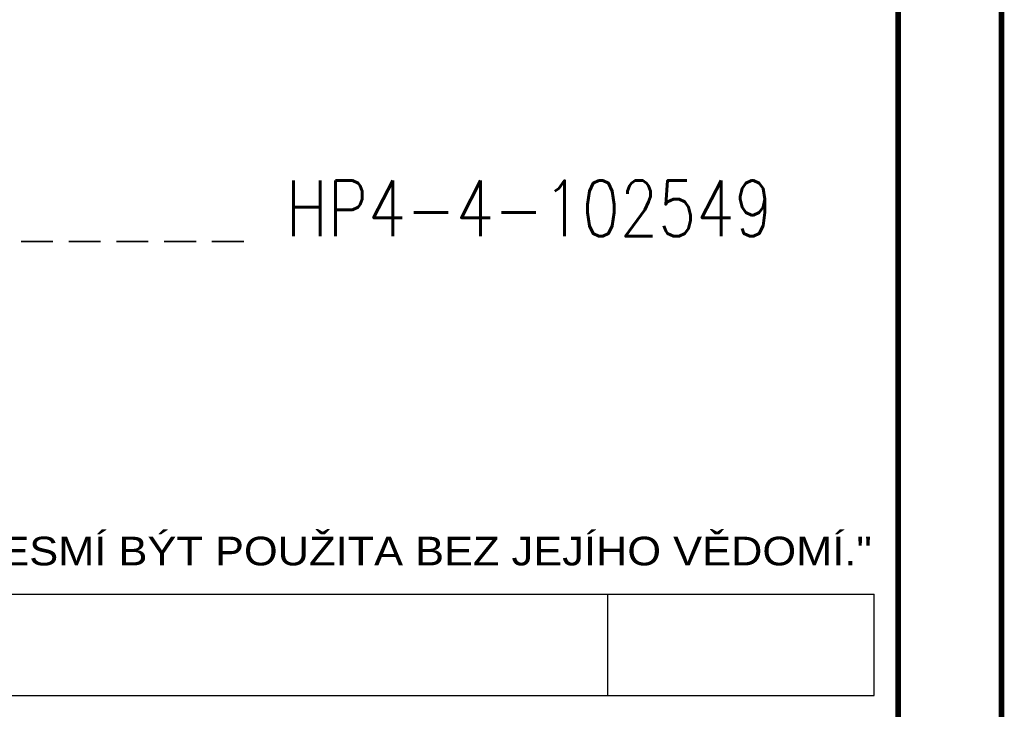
# Paper-space layout 'Layout1' of a CAD drawing. Extents: x -2 to 1033, y -36 to 596.
# Tile 35 of 56: x 779 to 841, y 90 to 133. Entities that reach past the tile are written whole.
import ezdxf
from ezdxf.enums import TextEntityAlignment as Align

# ---------------------------------------------------------------- set-up
doc = ezdxf.new("R2010")
doc.units = 0
doc.linetypes.add('SKRYTÁOK1', pattern=[3, 2, -1])
doc.layers.get('DEFPOINTS').update_dxf_attribs({"color": 132, "linetype": 'CONTINUOUS'})
doc.layers.add('RAMECEK_HP', color=251, linetype='CONTINUOUS')
doc.layers.add('RAZITKO_HP', color=222, linetype='CONTINUOUS')
doc.layers.add('SS_TEXT35', color=2, linetype='CONTINUOUS', lineweight=35)
doc.styles.add('RAZITKO_HP_ARIAL', font='arial.ttf')
doc.styles.add('ROMANS', font='romans.shx', dxfattribs={"width": 0.8})

# ---------------------------------------------------------------- blocks, each defined once
blk = doc.blocks.new('*U6')
at = {"layer": 'DEFPOINTS'}
blk.add_lwpolyline([(841, 0), (631, 0), (631, 297), (841, 297)], close=True, dxfattribs=at)
at = {"layer": 'RAMECEK_HP', "lineweight": 35, "const_width": 0.35}
for points in [[(0, 594), (0, 0), (841, 0), (841, 594)], [(6.5, 587.5), (6.5, 6.5), (834.5, 6.5), (834.5, 587.5)]]:
    blk.add_lwpolyline(points, close=True, dxfattribs=at)
at = {"layer": 'DEFPOINTS', "style": 'ROMANS', "width": 0.8}
blk.add_attdef('TISK', text='', height=10, dxfattribs=at).set_placement((841, -33), align=Align.RIGHT)
blk = doc.blocks.new('text_HP')
at = {"layer": 'RAZITKO_HP', "lineweight": 25}
blk.add_line((-177, 94.25), (-5, 94.25), dxfattribs=at)
at = {"layer": 'RAZITKO_HP', "lineweight": 18, "style": 'RAZITKO_HP_ARIAL', "width": 1.085}
blk.add_text('"DOKUMENTACE JE DUŠEVNÍM MAJETKEM FIRMY HUTNÍ PROJEKT Frýdek-Místek a.s. A NESMÍ BÝT POUŽITA BEZ JEJÍHO VĚDOMÍ."', height=1.8, dxfattribs=at).set_placement((-177, 96.05))

psp = doc.layouts.get("Layout1")

# ---------------------------------------------------------------- linework, layer by layer
at = {"layer": 'RAZITKO_HP', "lineweight": 25}
for p, q in [((816.25, 90.875), (816.25, 97.25)), ((833, 90.875), (833, 97.25)), ((661, 90.875), (833, 90.875))]:
    psp.add_line(p, q, dxfattribs=at)
at = {"layer": 'SS_TEXT35', "linetype": 'SKRYTÁOK1'}
psp.add_line((713.3734, 119.3925), (793.3734, 119.3925), dxfattribs=at)

# ---------------------------------------------------------------- block references
at = {"layer": 'RAMECEK_HP'}
psp.add_blockref('*U6', (0, 0), dxfattribs=at)
at = {"layer": 'RAZITKO_HP'}
psp.add_blockref('text_HP', (838, 3), dxfattribs=at)

# ---------------------------------------------------------------- texts
at = {"layer": 'SS_TEXT35', "style": 'ROMANS', "width": 0.8}
psp.add_text('HP4-4-102549', height=3.5, dxfattribs=at).set_placement((796.0126, 119.7144))

doc.saveas('drawing.dxf')
